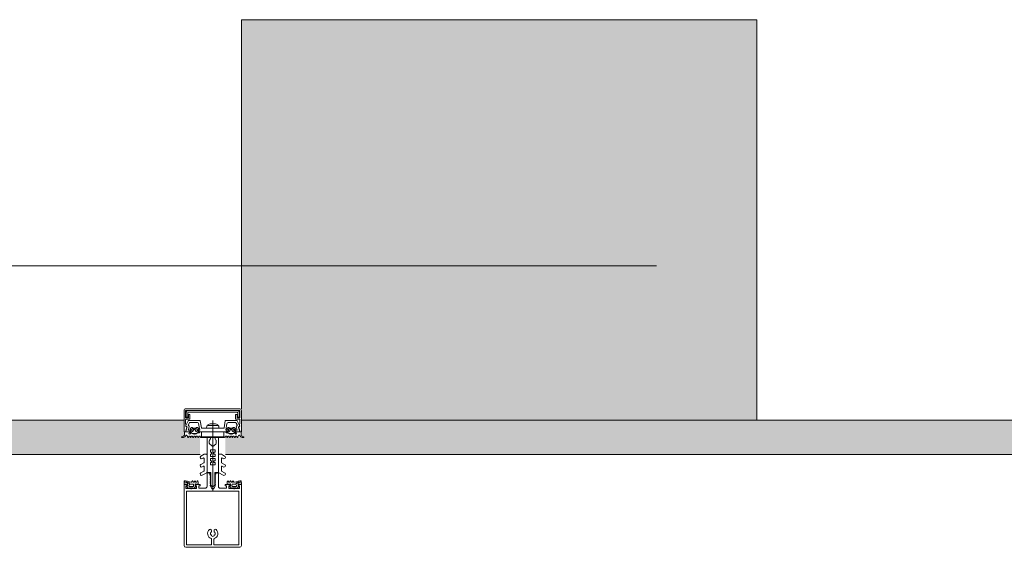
# Model space of a CAD drawing. Header units: centimetres. Extents: x -2424 to 2319, y 5 to 3760.
# Tile 114 of 117: x 1291 to 1376, y 3509 to 3555. Entities that reach past the tile are written whole.
import ezdxf

# ---------------------------------------------------------------- set-up
doc = ezdxf.new("R2010")
doc.units = ezdxf.units.CM
doc.linetypes.add('Oś', pattern=[222.25, 127, -31.75, 31.75, -31.75])
for name, color, linetype, lineweight in [('A-DETL-GENF', 92, 'Continuous', 9), ('A-GLAZ-CURT', 52, 'Continuous', 13), ('A-WALL', 113, 'Continuous', 13), ('S-GRID', 1, 'Continuous', 13)]:
    doc.layers.add(name, color=color, linetype=linetype, lineweight=lineweight)

msp = doc.modelspace()

# ---------------------------------------------------------------- hatches: boundary and pattern name
at = {"layer": 'A-GLAZ-CURT', "lineweight": 9}
for points in [[(1306.277, 3516.826), (1306.277, 3518.326), (1304.877, 3518.326), (1304.877, 3519.826), (1169.877, 3519.826), (1169.877, 3518.326), (1168.477, 3518.326), (1168.477, 3516.826), (1304.877, 3516.826)], [(1452.559, 3516.826), (1452.559, 3518.326), (1451.159, 3518.326), (1451.159, 3519.826), (1309.877, 3519.826), (1309.877, 3518.326), (1308.477, 3518.326), (1308.477, 3516.826), (1451.159, 3516.826)]]:
    msp.add_hatch(color=251, dxfattribs=at).paths.add_polyline_path(points, flags=0)
at = {"layer": 'A-WALL', "lineweight": 9}
h = msp.add_hatch(color=251, dxfattribs=at)
h.paths.add_polyline_path([(1597.441, 3519.826), (1597.441, 3554.826), (1552.441, 3554.826), (1552.441, 3519.826)], flags=0)
h.paths.add_polyline_path([(1309.877, 3519.826), (1354.877, 3519.826), (1354.877, 3554.826), (1309.877, 3554.826), (1309.877, 3520.826)], flags=0)

# ---------------------------------------------------------------- linework, layer by layer
at = {"layer": 'A-DETL-GENF', "color": 251, "lineweight": 9, "extrusion": (0, 0, -1)}
for p, q in [((1309.727, 3520.826), (1305.027, 3520.826)), ((1309.512, 3520.52), (1305.242, 3520.52)), ((1305.252, 3520.67), (1309.502, 3520.67)), ((1305.032, 3519.36), (1305.232, 3519.787)), ((1305.057, 3519.916), (1305.337, 3519.916)), ((1305.322, 3519.578), (1305.246, 3519.414)), ((1305.277, 3519.816), (1306.238, 3519.816)), ((1305.399, 3519.08), (1305.48, 3519.177)), ((1306.035, 3519.636), (1305.412, 3519.636)), ((1306.073, 3519.177), (1306.155, 3519.08)), ((1306.287, 3519.774), (1306.394, 3519.165)), ((1307.784, 3519.361), (1306.969, 3519.361)), ((1307.152, 3519.509), (1307.602, 3519.509)), ((1307.377, 3519.81), (1307.377, 3513.648)), ((1308.359, 3519.165), (1308.466, 3519.774)), ((1308.516, 3519.816), (1309.477, 3519.816)), ((1308.68, 3519.177), (1308.599, 3519.08)), ((1309.341, 3519.636), (1308.719, 3519.636)), ((1309.355, 3519.08), (1309.273, 3519.177)), ((1309.417, 3519.916), (1309.697, 3519.916)), ((1309.508, 3519.414), (1309.432, 3519.578)), ((1309.522, 3519.787), (1309.721, 3519.36)), ((1304.778, 3518.327), (1304.69, 3518.327)), ((1305.201, 3518.343), (1305.114, 3518.495)), ((1305.304, 3518.427), (1305.253, 3518.343)), ((1305.367, 3518.805), (1305.427, 3518.805)), ((1305.495, 3518.745), (1305.367, 3518.745)), ((1305.422, 3518.343), (1305.372, 3518.427)), ((1305.401, 3518.635), (1305.43, 3518.684)), ((1305.523, 3518.427), (1305.473, 3518.343)), ((1305.537, 3519.016), (1305.537, 3518.896)), ((1305.549, 3518.702), (1305.55, 3518.688)), ((1305.707, 3519.066), (1305.587, 3519.066)), ((1305.587, 3518.846), (1305.614, 3518.846)), ((1305.591, 3518.666), (1305.609, 3518.676)), ((1305.641, 3518.343), (1305.591, 3518.427)), ((1305.64, 3518.861), (1305.733, 3519.021)), ((1305.655, 3518.659), (1305.659, 3518.645)), ((1305.662, 3519.125), (1305.892, 3519.125)), ((1305.743, 3518.428), (1305.693, 3518.343)), ((1305.709, 3518.633), (1305.723, 3518.647)), ((1305.772, 3518.642), (1305.78, 3518.63)), ((1305.861, 3518.343), (1305.811, 3518.427)), ((1305.821, 3519.021), (1305.913, 3518.861)), ((1305.831, 3518.631), (1305.841, 3518.649)), ((1305.967, 3519.066), (1305.847, 3519.066)), ((1305.89, 3518.656), (1305.9, 3518.647)), ((1305.963, 3518.428), (1305.913, 3518.343)), ((1305.939, 3518.846), (1305.967, 3518.846)), ((1305.949, 3518.661), (1305.955, 3518.681)), ((1305.997, 3518.7), (1306.011, 3518.693)), ((1306.017, 3518.896), (1306.017, 3519.016)), ((1306.081, 3518.343), (1306.031, 3518.428)), ((1306.128, 3518.805), (1306.193, 3518.805)), ((1306.18, 3518.424), (1306.133, 3518.343)), ((1306.302, 3518.342), (1306.254, 3518.425)), ((1306.424, 3519.141), (1307.352, 3519.141)), ((1307.402, 3519.141), (1308.33, 3519.141)), ((1308.451, 3518.342), (1308.499, 3518.425)), ((1308.626, 3518.805), (1308.561, 3518.805)), ((1308.573, 3518.424), (1308.621, 3518.343)), ((1308.672, 3518.343), (1308.722, 3518.428)), ((1308.737, 3518.896), (1308.737, 3519.016)), ((1308.756, 3518.7), (1308.742, 3518.693)), ((1308.787, 3519.066), (1308.907, 3519.066)), ((1308.814, 3518.846), (1308.787, 3518.846)), ((1308.79, 3518.428), (1308.841, 3518.343)), ((1308.804, 3518.661), (1308.799, 3518.681)), ((1308.933, 3519.021), (1308.84, 3518.861)), ((1308.864, 3518.656), (1308.853, 3518.647)), ((1309.092, 3519.125), (1308.862, 3519.125)), ((1308.892, 3518.343), (1308.942, 3518.427)), ((1308.922, 3518.631), (1308.912, 3518.649)), ((1308.981, 3518.642), (1308.973, 3518.63)), ((1309.011, 3518.428), (1309.061, 3518.343)), ((1309.113, 3518.861), (1309.021, 3519.021)), ((1309.044, 3518.633), (1309.03, 3518.647)), ((1309.047, 3519.066), (1309.167, 3519.066)), ((1309.099, 3518.659), (1309.094, 3518.645)), ((1309.112, 3518.343), (1309.162, 3518.427)), ((1309.167, 3518.846), (1309.139, 3518.846)), ((1309.163, 3518.666), (1309.144, 3518.676)), ((1309.205, 3518.702), (1309.204, 3518.688)), ((1309.217, 3519.016), (1309.217, 3518.896)), ((1309.23, 3518.427), (1309.28, 3518.343)), ((1309.258, 3518.745), (1309.387, 3518.745)), ((1309.352, 3518.635), (1309.324, 3518.684)), ((1309.387, 3518.805), (1309.326, 3518.805)), ((1309.332, 3518.343), (1309.382, 3518.427)), ((1309.45, 3518.427), (1309.5, 3518.343)), ((1309.552, 3518.343), (1309.639, 3518.495)), ((1309.976, 3518.327), (1310.064, 3518.327)), ((1307.076, 3517.827), (1307.076, 3518.042)), ((1307.676, 3517.827), (1307.676, 3518.042)), ((1306.615, 3516.852), (1306.339, 3516.693)), ((1306.826, 3516.859), (1306.64, 3516.859)), ((1306.876, 3515.288), (1306.876, 3516.809)), ((1307.876, 3515.288), (1307.876, 3516.809)), ((1307.926, 3516.859), (1308.113, 3516.859)), ((1308.138, 3516.852), (1308.414, 3516.693)), ((1306.601, 3516.119), (1306.339, 3515.967)), ((1306.464, 3516.476), (1306.551, 3516.527)), ((1306.464, 3515.751), (1306.551, 3515.801)), ((1306.626, 3516.483), (1306.626, 3516.162)), ((1306.626, 3515.758), (1306.626, 3515.432)), ((1308.126, 3516.483), (1308.126, 3516.162)), ((1308.126, 3515.758), (1308.126, 3515.432)), ((1308.151, 3516.119), (1308.414, 3515.967)), ((1308.289, 3516.476), (1308.201, 3516.527)), ((1308.289, 3515.751), (1308.201, 3515.801)), ((1306.601, 3515.389), (1306.339, 3515.237)), ((1306.464, 3515.021), (1306.851, 3515.244)), ((1306.876, 3514.046), (1306.876, 3515.176)), ((1306.926, 3515.226), (1307.026, 3515.226)), ((1307.742, 3515.226), (1307.827, 3515.226)), ((1307.876, 3515.176), (1307.876, 3514.046)), ((1308.289, 3515.021), (1307.901, 3515.244)), ((1308.151, 3515.389), (1308.414, 3515.237)), ((1305.027, 3514.407), (1304.897, 3514.407)), ((1305.005, 3514.525), (1304.905, 3514.525)), ((1305.289, 3514.3), (1305.068, 3514.398)), ((1305.156, 3514.068), (1305.121, 3514.048)), ((1305.472, 3514.407), (1305.332, 3514.461)), ((1305.334, 3514.046), (1305.661, 3514.046)), ((1305.66, 3514.245), (1305.437, 3514.245)), ((1305.581, 3514.512), (1305.533, 3514.429)), ((1305.682, 3514.429), (1305.633, 3514.512)), ((1305.707, 3514.087), (1305.707, 3514.196)), ((1305.801, 3514.512), (1305.753, 3514.429)), ((1305.874, 3514.048), (1305.839, 3514.068)), ((1305.902, 3514.429), (1305.854, 3514.51)), ((1306.023, 3514.512), (1305.975, 3514.429)), ((1307.191, 3514.432), (1307.166, 3514.417)), ((1307.166, 3514.4), (1307.191, 3514.386)), ((1307.201, 3514.368), (1307.201, 3514.23)), ((1307.301, 3514.057), (1307.326, 3514.042)), ((1307.451, 3514.057), (1307.426, 3514.042)), ((1307.551, 3514.368), (1307.551, 3514.23)), ((1307.561, 3514.432), (1307.586, 3514.417)), ((1307.586, 3514.4), (1307.561, 3514.386)), ((1308.731, 3514.512), (1308.779, 3514.429)), ((1308.852, 3514.429), (1308.899, 3514.51)), ((1308.88, 3514.048), (1308.915, 3514.068)), ((1308.952, 3514.512), (1309.001, 3514.429)), ((1309.046, 3514.087), (1309.046, 3514.196)), ((1309.072, 3514.429), (1309.12, 3514.512)), ((1309.42, 3514.046), (1309.093, 3514.046)), ((1309.094, 3514.245), (1309.316, 3514.245)), ((1309.172, 3514.512), (1309.22, 3514.429)), ((1309.281, 3514.407), (1309.422, 3514.461)), ((1309.465, 3514.3), (1309.686, 3514.398)), ((1309.598, 3514.068), (1309.633, 3514.048)), ((1309.726, 3514.407), (1309.856, 3514.407)), ((1309.748, 3514.525), (1309.848, 3514.525)), ((1304.877, 3508.936), (1304.877, 3513.536)), ((1305.087, 3508.936), (1305.087, 3513.536)), ((1305.117, 3513.998), (1305.241, 3513.896)), ((1305.354, 3513.907), (1305.362, 3513.917)), ((1305.401, 3513.935), (1305.593, 3513.935)), ((1305.632, 3513.917), (1305.64, 3513.907)), ((1305.754, 3513.896), (1305.877, 3513.998)), ((1309, 3513.896), (1308.876, 3513.998)), ((1309.121, 3513.917), (1309.113, 3513.907)), ((1309.352, 3513.935), (1309.16, 3513.935)), ((1309.399, 3513.907), (1309.391, 3513.917)), ((1309.636, 3513.998), (1309.512, 3513.896)), ((1309.667, 3508.936), (1309.667, 3513.536)), ((1309.877, 3508.936), (1309.877, 3513.536)), ((1304.877, 3508.876), (1304.877, 3510.526)), ((1307.257, 3510.072), (1307.257, 3510.198)), ((1307.257, 3509.717), (1307.257, 3509.778)), ((1307.497, 3510.198), (1307.497, 3510.072)), ((1307.497, 3509.778), (1307.497, 3509.717)), ((1309.877, 3510.526), (1309.877, 3508.875)), ((1307.277, 3509.448), (1307.277, 3508.986)), ((1307.477, 3508.986), (1307.477, 3509.448)), ((1309.742, 3508.726), (1305.027, 3508.726))]:
    msp.add_line(p, q, dxfattribs=at)
at = {"layer": 'A-DETL-GENF', "color": 251, "lineweight": 9, "extrusion": (0, 0, -1), "flags": 128}
for points in [[(-1304.877, 3520.676), (-1304.877, 3518.826), (-1304.987, 3518.826), (-1305.103, 3519.184)], [(-1305.387, 3519.966), (-1305.387, 3520.316), (-1305.257, 3520.316), (-1305.257, 3520.046), (-1305.007, 3520.046), (-1305.007, 3520.676), (-1309.747, 3520.676), (-1309.747, 3520.046), (-1309.497, 3520.046), (-1309.497, 3520.316), (-1309.367, 3520.316), (-1309.367, 3519.966)], [(-1305.192, 3520.47), (-1305.192, 3520.11), (-1305.052, 3520.11), (-1305.052, 3520.47)], [(-1309.702, 3520.47), (-1309.702, 3520.11), (-1309.562, 3520.11), (-1309.562, 3520.47)], [(-1309.65, 3519.184), (-1309.767, 3518.826), (-1309.877, 3518.826), (-1309.877, 3520.676)], [(-1305.037, 3519.327), (-1305.037, 3519.432), (-1305.007, 3519.55), (-1305.007, 3519.865)], [(-1305.319, 3519.26), (-1305.24, 3518.966), (-1305.427, 3518.966), (-1305.427, 3518.906), (-1305.347, 3518.826), (-1305.027, 3518.826), (-1305.127, 3519.2)], [(-1308.62, 3519.553), (-1308.517, 3518.966), (-1308.627, 3518.966), (-1308.627, 3518.906), (-1308.547, 3518.826), (-1306.207, 3518.826), (-1306.127, 3518.906), (-1306.127, 3518.966), (-1306.237, 3518.966), (-1306.133, 3519.553)], [(-1307.897, 3519.299), (-1307.917, 3519.146), (-1306.837, 3519.146), (-1306.857, 3519.299)], [(-1309.626, 3519.2), (-1309.727, 3518.826), (-1309.407, 3518.826), (-1309.327, 3518.906), (-1309.327, 3518.966), (-1309.513, 3518.966), (-1309.434, 3519.26)], [(-1309.747, 3519.866), (-1309.747, 3519.55), (-1309.717, 3519.432), (-1309.717, 3519.327)], [(-1304.897, 3518.536), (-1304.897, 3518.805), (-1305.307, 3518.805)], [(-1305.457, 3518.993), (-1305.457, 3519.005), (-1305.407, 3519.034)], [(-1306.174, 3518.745), (-1306.052, 3518.745), (-1306.055, 3518.72), (-1306.182, 3518.735)], [(-1306.147, 3519.034), (-1306.097, 3519.005), (-1306.097, 3518.993)], [(-1306.261, 3518.805), (-1306.397, 3518.805), (-1306.397, 3518.416), (-1306.354, 3518.342)], [(-1307.176, 3518.215), (-1307.176, 3518.329), (-1306.876, 3518.329), (-1306.876, 3515.259), (-1307.201, 3515.259), (-1307.201, 3514.449)], [(-1307.576, 3518.215), (-1307.576, 3518.329), (-1307.876, 3518.329), (-1307.876, 3515.259), (-1307.551, 3515.259), (-1307.551, 3514.449)], [(-1308.492, 3518.805), (-1308.357, 3518.805), (-1308.357, 3518.416), (-1308.399, 3518.342)], [(-1308.58, 3518.745), (-1308.702, 3518.745), (-1308.699, 3518.72), (-1308.572, 3518.735)], [(-1308.607, 3519.034), (-1308.657, 3519.005), (-1308.657, 3518.993)], [(-1309.297, 3518.993), (-1309.297, 3519.005), (-1309.347, 3519.034)], [(-1309.857, 3518.536), (-1309.857, 3518.805), (-1309.447, 3518.805)], [(-1307.112, 3517.75), (-1307.376, 3517.529), (-1307.376, 3517.229), (-1307.176, 3517.229), (-1307.176, 3517.029), (-1307.276, 3517.029), (-1307.276, 3516.863), (-1307.176, 3516.863), (-1307.176, 3516.663), (-1307.376, 3516.663), (-1307.376, 3516.496), (-1307.176, 3516.496), (-1307.176, 3516.296), (-1307.276, 3516.296), (-1307.276, 3516.129), (-1307.176, 3516.129), (-1307.176, 3515.929), (-1307.376, 3515.929), (-1307.376, 3514.029), (-1307.376, 3515.929), (-1307.576, 3515.929), (-1307.576, 3516.129), (-1307.476, 3516.129), (-1307.476, 3516.296), (-1307.576, 3516.296), (-1307.576, 3516.496), (-1307.376, 3516.496), (-1307.376, 3516.663), (-1307.576, 3516.663), (-1307.576, 3516.863), (-1307.476, 3516.863), (-1307.476, 3517.029), (-1307.576, 3517.029), (-1307.576, 3517.229), (-1307.376, 3517.229), (-1307.376, 3517.529), (-1307.64, 3517.75)], [(-1307.126, 3515.126), (-1307.126, 3515.036), (-1307.176, 3515.005), (-1307.176, 3514.884), (-1307.126, 3514.856), (-1307.176, 3514.827), (-1307.176, 3514.704), (-1307.126, 3514.676), (-1307.176, 3514.647), (-1307.176, 3514.524), (-1307.126, 3514.496), (-1307.176, 3514.467), (-1307.176, 3514.344), (-1307.126, 3514.316), (-1307.176, 3514.287), (-1307.176, 3514.164), (-1307.126, 3514.136), (-1307.176, 3514.107), (-1307.176, 3514.071), (-1307.289, 3513.876)], [(-1307.464, 3513.876), (-1307.576, 3514.071), (-1307.576, 3514.197), (-1307.626, 3514.226), (-1307.576, 3514.254), (-1307.576, 3514.377), (-1307.626, 3514.406), (-1307.576, 3514.434), (-1307.576, 3514.557), (-1307.626, 3514.586), (-1307.576, 3514.614), (-1307.576, 3514.737), (-1307.626, 3514.766), (-1307.576, 3514.794), (-1307.576, 3514.917), (-1307.626, 3514.946), (-1307.576, 3514.974), (-1307.576, 3515.095), (-1307.629, 3515.126)], [(-1304.876, 3513.426), (-1304.876, 3514.226), (-1305.066, 3514.226), (-1305.146, 3514.146), (-1305.146, 3514.086), (-1305.026, 3514.086), (-1305.026, 3513.856), (-1305.471, 3513.856)], [(-1304.877, 3514.387), (-1304.877, 3514.246), (-1305.079, 3514.246), (-1305.13, 3514.259)], [(-1305.521, 3513.856), (-1305.966, 3513.856), (-1305.966, 3514.086), (-1305.846, 3514.086), (-1305.846, 3514.146), (-1305.926, 3514.226), (-1306.286, 3514.226), (-1306.286, 3514.106), (-1306.166, 3514.106), (-1306.166, 3513.896), (-1306.726, 3513.896)], [(-1305.865, 3514.259), (-1305.916, 3514.246), (-1306.117, 3514.246), (-1306.117, 3514.438), (-1306.075, 3514.512)], [(-1308.026, 3513.896), (-1308.586, 3513.896), (-1308.586, 3514.106), (-1308.466, 3514.106), (-1308.466, 3514.226), (-1308.826, 3514.226), (-1308.906, 3514.146), (-1308.906, 3514.086), (-1308.786, 3514.086), (-1308.786, 3513.856), (-1309.231, 3513.856)], [(-1308.889, 3514.259), (-1308.838, 3514.246), (-1308.636, 3514.246), (-1308.636, 3514.438), (-1308.679, 3514.512)], [(-1309.281, 3513.856), (-1309.726, 3513.856), (-1309.726, 3514.086), (-1309.606, 3514.086), (-1309.606, 3514.146), (-1309.686, 3514.226), (-1309.876, 3514.226), (-1309.876, 3513.426)], [(-1309.876, 3514.387), (-1309.876, 3514.246), (-1309.675, 3514.246), (-1309.624, 3514.259)], [(-1305.086, 3513.426), (-1305.086, 3513.625), (-1309.666, 3513.625), (-1309.666, 3513.426)], [(-1307.227, 3508.936), (-1305.087, 3508.936), (-1305.087, 3510.526)], [(-1309.667, 3510.526), (-1309.667, 3508.936), (-1307.527, 3508.936)]]:
    msp.add_lwpolyline(points, dxfattribs=at)
for points in [[(-1308.347, 3518.366), (-1306.407, 3518.366), (-1306.407, 3518.816), (-1308.347, 3518.816)], [(-1308.347, 3518.326), (-1306.407, 3518.326), (-1306.407, 3518.366), (-1308.347, 3518.366)]]:
    msp.add_lwpolyline(points, close=True, dxfattribs=at)
at = {"layer": 'A-DETL-GENF', "color": 251, "lineweight": 9, "extrusion": (0, 0, -1)}
for centre, radius, start, end in [((-1305.027, 3520.676), 0.15, 359.99376, 90.0062), ((-1305.252, 3520.47), 0.2, 359.97179, 90.0352), ((-1305.242, 3520.47), 0.0499, 359.87955, 90.02248), ((-1309.502, 3520.47), 0.2, 90.02951, 179.97227), ((-1309.512, 3520.47), 0.0501, 90.08749, 179.93358), ((-1309.727, 3520.676), 0.15, 90.04937, 179.95063), ((-1305.058, 3519.864), 0.0512, 0.57094, 88.64822), ((-1305.087, 3519.334), 0.06, 278.44171, 25), ((-1305.107, 3519.327), 0.07, 300.00644, 0), ((-1305.037, 3519.206), 0.07, 120.00644, 198), ((-1305.069, 3519.216), 0.06, 98.44171, 195), ((-1305.277, 3519.766), 0.05, 25, 90), ((-1305.3, 3519.389), 0.06, 288.81925, 25), ((-1305.261, 3519.276), 0.06, 108.81925, 195), ((-1305.412, 3519.536), 0.1, 25, 90), ((-1305.337, 3519.966), 0.05, 180.00001, 270.0001), ((-1305.542, 3519.125), 0.08, 39.99668, 157.38439), ((-1306.012, 3519.125), 0.08, 22.62277, 139.99694), ((-1306.035, 3519.536), 0.1, 90, 170), ((-1306.238, 3519.766), 0.05, 90, 170), ((-1307.07, 3519.246), 0.22, 13.97065, 62.72797), ((-1307.377, 3518.616), 0.921, 63.70777, 75.82838), ((-1307.377, 3518.617), 0.92, 104.16828, 116.29299), ((-1307.683, 3519.246), 0.22, 117.27461, 166.02676), ((-1308.516, 3519.766), 0.05, 10, 90), ((-1308.719, 3519.536), 0.1, 10, 90), ((-1308.742, 3519.125), 0.08, 40.00306, 157.37723), ((-1309.212, 3519.125), 0.08, 22.61561, 140.00332), ((-1309.341, 3519.536), 0.1, 90, 155), ((-1309.417, 3519.966), 0.05, 269.99812, 0.00166), ((-1309.492, 3519.276), 0.06, 345, 71.18075), ((-1309.454, 3519.389), 0.06, 155, 251.18075), ((-1309.477, 3519.766), 0.05, 90, 155), ((-1309.684, 3519.216), 0.06, 345, 81.55829), ((-1309.717, 3519.206), 0.07, 342, 59.99829), ((-1309.667, 3519.334), 0.06, 155, 261.55829), ((-1309.647, 3519.327), 0.07, 180, 239.99829), ((-1309.697, 3519.866), 0.0498, 89.82624, 180.17354), ((-1304.69, 3518.357), 0.03, 269.9022, 81.64334), ((-1304.644, 3518.669), 0.286, 207.59211, 261.64334), ((-1304.778, 3518.527), 0.2, 260.45454, 269.9022), ((-1304.762, 3518.617), 0.291, 205.36369, 260.45454), ((-1305.071, 3518.47), 0.05, 25.36369, 150.16485), ((-1305.227, 3518.358), 0.03, 210.71536, 330.16485), ((-1305.367, 3518.68), 0.065, 270, 90), ((-1305.338, 3518.403), 0.0417, 35.13204, 144.86796), ((-1305.337, 3518.805), 0.03, 180, 0), ((-1305.367, 3518.655), 0.04, 209.99374, 270.00001), ((-1305.422, 3519.06), 0.03, 300.00493, 39.98969), ((-1305.447, 3518.358), 0.03, 210.58867, 329.53464), ((-1305.427, 3518.835), 0.03, 180.01852, 269.09479), ((-1305.516, 3518.634), 0.1, 30.00227, 89.17284), ((-1305.761, 3518.914), 0.314, 345.49788, 14.50212), ((-1305.495, 3518.695), 0.05, 90, 125.07788), ((-1305.515, 3518.7), 0.0339, 89.17829, 176.99749), ((-1305.557, 3518.404), 0.0415, 35.01205, 144.98795), ((-1305.777, 3519.097), 0.44, 234.15879, 305.07788), ((-1305.587, 3519.016), 0.05, 359.98992, 90.01008), ((-1305.587, 3518.896), 0.05, 269.98974, 0.01026), ((-1305.577, 3518.689), 0.0272, 240.01099, 356.9853), ((-1305.625, 3518.649), 0.0316, 60.00703, 161.99669), ((-1305.614, 3518.876), 0.03, 209.99356, 270.01209), ((-1305.662, 3519.175), 0.05, 270.00034, 337.37761), ((-1305.667, 3518.358), 0.03, 210.14481, 329.53463), ((-1305.688, 3518.654), 0.03, 225.00054, 342.0009), ((-1305.707, 3519.036), 0.03, 89.99358, 210.00244), ((-1305.746, 3518.625), 0.0316, 44.99099, 147.01044), ((-1305.777, 3518.402), 0.043, 37.84365, 143.82344), ((-1305.805, 3518.646), 0.03, 210.00025, 326.99854), ((-1305.847, 3519.036), 0.03, 330.00269, 90.00128), ((-1305.869, 3518.633), 0.0316, 30.00259, 131.99738), ((-1305.887, 3518.358), 0.03, 210.34487, 329.53462), ((-1305.892, 3519.175), 0.05, 202.62086, 270.00119), ((-1305.92, 3518.669), 0.03, 194.99548, 312.00284), ((-1305.939, 3518.876), 0.03, 269.98935, 330.005), ((-1305.984, 3518.674), 0.03, 15.00147, 116.99683), ((-1305.997, 3518.404), 0.0419, 35.46653, 144.69988), ((-1305.967, 3519.016), 0.05, 90.00918, 179.99082), ((-1305.967, 3518.896), 0.05, 180.00904, 269.99096), ((-1306.025, 3518.72), 0.03, 180.01117, 296.99101), ((-1306.052, 3518.715), 0.03, 54.15879, 90), ((-1306.107, 3518.358), 0.03, 210.34457, 329.76853), ((-1306.128, 3518.835), 0.03, 270, 13.19753), ((-1305.792, 3518.914), 0.314, 165.517, 193.19753), ((-1306.132, 3519.06), 0.03, 139.98868, 240.00171), ((-1306.174, 3518.778), 0.033, 125.09006, 269.99998), ((-1306.218, 3518.405), 0.0416, 26.95413, 151.56801), ((-1306.182, 3518.785), 0.05, 187.17367, 270.00885), ((-1306.261, 3518.775), 0.03, 7.1885, 89.99701), ((-1306.328, 3518.356), 0.03, 209.79649, 330.13199), ((-1306.424, 3519.171), 0.03, 270, 350), ((-1307.377, 3519.146), 0.0256, 192.68038, 347.31962), ((-1308.33, 3519.171), 0.03, 190, 270), ((-1308.425, 3518.356), 0.03, 209.86801, 330.20351), ((-1308.492, 3518.775), 0.03, 90.00299, 172.8115), ((-1308.536, 3518.405), 0.0416, 28.43199, 153.04587), ((-1308.572, 3518.785), 0.05, 269.99115, 352.82633), ((-1308.58, 3518.778), 0.033, 270.00002, 54.90994), ((-1308.622, 3519.06), 0.03, 299.99829, 40.01132), ((-1308.646, 3518.358), 0.03, 210.23147, 329.65543), ((-1308.626, 3518.835), 0.03, 166.80247, 270), ((-1308.961, 3518.914), 0.314, 346.80247, 14.483), ((-1308.729, 3518.72), 0.03, 243.00899, 359.98883), ((-1308.702, 3518.715), 0.03, 90, 125.84121), ((-1308.977, 3519.097), 0.44, 234.92212, 305.84121), ((-1308.756, 3518.404), 0.0419, 35.30012, 144.53347), ((-1308.787, 3519.016), 0.05, 0.00918, 89.99082), ((-1308.787, 3518.896), 0.05, 270.00904, 359.99096), ((-1308.77, 3518.674), 0.03, 63.00317, 164.99853), ((-1308.833, 3518.669), 0.03, 227.99716, 345.00452), ((-1308.814, 3518.876), 0.03, 209.995, 270.01065), ((-1308.862, 3519.175), 0.05, 269.99881, 337.37914), ((-1308.866, 3518.358), 0.03, 210.46538, 329.65513), ((-1308.885, 3518.633), 0.0316, 48.00262, 149.99741), ((-1308.907, 3519.036), 0.03, 89.99872, 209.99731), ((-1308.948, 3518.646), 0.03, 213.00146, 329.99975), ((-1308.977, 3518.402), 0.043, 36.17656, 142.15635), ((-1309.008, 3518.625), 0.0316, 32.98956, 135.00901), ((-1309.047, 3519.036), 0.03, 329.99756, 90.00642), ((-1309.066, 3518.654), 0.03, 197.9991, 314.99946), ((-1309.086, 3518.358), 0.03, 210.46537, 329.85519), ((-1309.092, 3519.175), 0.05, 202.62239, 269.99966), ((-1309.129, 3518.649), 0.0316, 18.00331, 119.99297), ((-1309.139, 3518.876), 0.03, 269.98791, 330.00644), ((-1309.196, 3518.404), 0.0415, 35.01205, 144.98795), ((-1309.177, 3518.689), 0.0272, 183.0147, 299.98901), ((-1309.167, 3519.016), 0.05, 89.98992, 180.01008), ((-1309.167, 3518.896), 0.05, 179.98974, 270.01026), ((-1309.238, 3518.7), 0.0339, 3.00251, 90.82171), ((-1309.258, 3518.695), 0.05, 54.92212, 90), ((-1309.237, 3518.634), 0.1, 90.82716, 149.99773), ((-1309.306, 3518.358), 0.03, 210.46536, 329.41133), ((-1308.993, 3518.914), 0.314, 165.49788, 194.50212), ((-1309.327, 3518.835), 0.03, 270.90521, 359.98148), ((-1309.332, 3519.06), 0.03, 140.01031, 239.99507), ((-1309.387, 3518.655), 0.04, 269.99999, 330.00626), ((-1309.416, 3518.403), 0.0417, 35.13204, 144.86796), ((-1309.417, 3518.805), 0.03, 180, 0), ((-1309.387, 3518.68), 0.065, 90, 270), ((-1309.526, 3518.358), 0.03, 209.83515, 329.28464), ((-1309.683, 3518.47), 0.05, 29.83515, 154.63631), ((-1309.991, 3518.617), 0.291, 279.54546, 334.63631), ((-1310.11, 3518.669), 0.286, 278.35666, 332.40789), ((-1309.976, 3518.527), 0.2, 270.0978, 279.54546), ((-1310.064, 3518.357), 0.03, 98.35666, 270.0978), ((-1307.176, 3518.042), 0.1, 0, 60), ((-1307.176, 3517.827), 0.1, 310, 0), ((-1307.076, 3518.215), 0.1, 180, 240), ((-1307.676, 3518.215), 0.1, 300, 0), ((-1307.576, 3518.042), 0.1, 120, 180), ((-1307.576, 3517.827), 0.1, 180, 230), ((-1306.401, 3516.584), 0.125, 240, 60), ((-1306.64, 3516.809), 0.05, 60, 90), ((-1306.826, 3516.809), 0.05, 90, 180), ((-1307.926, 3516.809), 0.05, 0, 90), ((-1308.113, 3516.809), 0.05, 90, 120), ((-1308.351, 3516.584), 0.125, 120, 300), ((-1306.401, 3515.859), 0.125, 240, 60), ((-1306.576, 3516.483), 0.05, 60, 180), ((-1306.576, 3515.758), 0.05, 60, 180), ((-1306.576, 3516.162), 0.05, 180, 240), ((-1308.176, 3516.483), 0.05, 0, 120), ((-1308.176, 3516.162), 0.05, 300, 0), ((-1308.176, 3515.758), 0.05, 0, 120), ((-1308.351, 3515.859), 0.125, 120, 300), ((-1306.401, 3515.129), 0.125, 240, 60), ((-1306.576, 3515.432), 0.05, 180, 240), ((-1306.826, 3515.288), 0.05, 180, 240), ((-1306.926, 3515.176), 0.05, 359.98991, 90.01009), ((-1307.026, 3515.126), 0.0999, 89.97043, 180.02957), ((-1307.752, 3515.1), 0.126, 11.5693, 85.59312), ((-1307.826, 3515.176), 0.05, 90.93133, 179.98516), ((-1307.926, 3515.288), 0.05, 300, 0), ((-1308.176, 3515.432), 0.05, 300, 0), ((-1308.351, 3515.129), 0.125, 120, 300), ((-1304.897, 3514.387), 0.02, 0.0007, 89.9993), ((-1304.943, 3514.495), 0.059, 268.59736, 14.60356), ((-1304.905, 3514.505), 0.02, 14.60356, 90), ((-1304.951, 3513.503), 0.933, 89.58699, 113.00353), ((-1304.979, 3513.528), 0.997, 91.49889, 110.69004), ((-1305.027, 3514.307), 0.1, 90.00008, 114.00003), ((-1305.136, 3514.022), 0.03, 308.57981, 59.99147), ((-1305.138, 3514.23), 0.03, 75.40272, 194.37456), ((-1305.435, 3514.154), 0.277, 346.6587, 14.37456), ((-1305.146, 3514.085), 0.02, 166.6587, 240.01715), ((-1305.437, 3514.097), 0.148, 352.4164, 90.24043), ((-1305.302, 3514.331), 0.0337, 113.00353, 294.00003), ((-1305.336, 3514.095), 0.0496, 272.75586, 339.68776), ((-1305.49, 3514.454), 0.05, 210.06904, 290.53605), ((-1305.607, 3514.497), 0.03, 30.08708, 149.91292), ((-1305.657, 3514.195), 0.0502, 93.33226, 179.73216), ((-1305.658, 3514.095), 0.0499, 189.22628, 266.98926), ((-1305.717, 3514.447), 0.0402, 207.79216, 332.37015), ((-1305.827, 3514.497), 0.0299, 30.122, 155.06395), ((-1305.857, 3514.23), 0.03, 345.62539, 104.59422), ((-1305.849, 3514.085), 0.02, 299.98467, 13.34104), ((-1305.56, 3514.154), 0.277, 165.62539, 193.34104), ((-1305.859, 3514.022), 0.03, 120.00853, 231.42019), ((-1305.938, 3514.449), 0.0414, 208.17599, 331.82401), ((-1306.049, 3514.497), 0.0301, 30.12581, 149.87419), ((-1306.726, 3514.045), 0.15, 179.97059, 270.02941), ((-1307.171, 3514.409), 0.01, 300.03025, 59.98023), ((-1307.181, 3514.449), 0.02, 180, 239.98023), ((-1307.181, 3514.368), 0.02, 120.03025, 180), ((-1307.401, 3514.23), 0.2, 300, 0), ((-1307.376, 3514.129), 0.1, 270, 300), ((-1307.376, 3514.129), 0.1, 240, 270), ((-1307.351, 3514.23), 0.2, 180, 240), ((-1307.571, 3514.449), 0.02, 300.01977, 0), ((-1307.571, 3514.368), 0.02, 0, 59.96975), ((-1307.581, 3514.409), 0.01, 120.01977, 239.96975), ((-1308.026, 3514.045), 0.15, 269.97059, 0.02941), ((-1308.705, 3514.497), 0.0301, 30.12581, 149.87419), ((-1308.815, 3514.449), 0.0414, 208.17599, 331.82401), ((-1308.895, 3514.022), 0.03, 308.57981, 59.99147), ((-1308.896, 3514.23), 0.03, 75.40578, 194.37461), ((-1308.926, 3514.497), 0.0299, 24.93605, 149.878), ((-1309.194, 3514.154), 0.277, 346.65896, 14.37461), ((-1308.905, 3514.085), 0.02, 166.65896, 240.01533), ((-1309.036, 3514.447), 0.0402, 207.62985, 332.20784), ((-1309.096, 3514.195), 0.0502, 0.26784, 86.66774), ((-1309.095, 3514.095), 0.0499, 273.01074, 350.77372), ((-1309.146, 3514.497), 0.03, 30.08708, 149.91292), ((-1309.264, 3514.454), 0.05, 249.46395, 329.93096), ((-1309.317, 3514.097), 0.148, 89.75957, 187.5836), ((-1309.451, 3514.331), 0.0337, 245.99997, 66.99647), ((-1309.417, 3514.095), 0.0496, 200.31224, 267.24414), ((-1309.774, 3513.528), 0.997, 69.30996, 88.50111), ((-1309.802, 3513.503), 0.933, 66.99647, 90.41301), ((-1309.616, 3514.23), 0.03, 345.62544, 104.59728), ((-1309.608, 3514.085), 0.02, 299.98285, 13.3413), ((-1309.319, 3514.154), 0.277, 165.62544, 193.3413), ((-1309.618, 3514.022), 0.03, 120.00853, 231.42019), ((-1309.726, 3514.307), 0.1, 65.99997, 89.99992), ((-1309.811, 3514.495), 0.059, 165.39644, 271.40264), ((-1309.848, 3514.505), 0.02, 90, 165.39644), ((-1309.856, 3514.387), 0.02, 90.0007, 179.9993), ((-1305.292, 3513.957), 0.08, 218.84751, 309.68497), ((-1305.401, 3513.885), 0.05, 38.84751, 90), ((-1305.496, 3513.861), 0.0255, 192.35001, 347.64999), ((-1305.593, 3513.885), 0.05, 90, 141.15279), ((-1305.702, 3513.957), 0.08, 230.31503, 321.15279), ((-1307.376, 3513.924), 0.1, 208.79836, 331.20164), ((-1309.051, 3513.957), 0.08, 218.84721, 309.68497), ((-1309.16, 3513.885), 0.05, 38.84721, 90), ((-1309.256, 3513.861), 0.0255, 192.35001, 347.64999), ((-1309.352, 3513.885), 0.05, 90, 141.15249), ((-1309.461, 3513.957), 0.08, 230.31503, 321.15249), ((-1307.377, 3509.925), 0.45, 287.49821, 51.0552), ((-1307.157, 3510.198), 0.1, 51.0552, 180), ((-1307.377, 3509.925), 0.21, 323.77678, 36.22322), ((-1307.227, 3510.072), 0.03, 180, 310.31926), ((-1307.227, 3509.778), 0.03, 49.68074, 180), ((-1307.377, 3509.925), 0.24, 240, 300), ((-1307.597, 3510.198), 0.1, 0, 128.9448), ((-1307.527, 3510.072), 0.03, 229.68074, 0), ((-1307.527, 3509.778), 0.03, 0, 130.31926), ((-1307.377, 3509.925), 0.45, 128.9448, 252.58299), ((-1307.377, 3509.925), 0.21, 143.77678, 216.22322), ((-1305.027, 3508.876), 0.15, 270.00031, 359.99968), ((-1307.227, 3508.986), 0.05, 180.00773, 269.99227), ((-1307.227, 3509.448), 0.05, 107.49821, 180), ((-1307.527, 3509.448), 0.05, 0, 72.58299), ((-1307.527, 3508.986), 0.05, 269.97911, 0.02089), ((-1309.726, 3508.875), 0.15, 180.10545, 263.87804)]:
    msp.add_arc(centre, radius, start, end, dxfattribs=at)
at = {"layer": 'A-GLAZ-CURT', "color": 251, "lineweight": 9}
for p, q in [((1304.877, 3519.826), (1169.877, 3519.826)), ((1451.159, 3519.826), (1309.877, 3519.826)), ((1168.477, 3516.826), (1306.277, 3516.826)), ((1308.477, 3516.826), (1452.559, 3516.826))]:
    msp.add_line(p, q, dxfattribs=at)
at = {"layer": 'A-WALL', "color": 251, "lineweight": 9}
for p, q in [((1354.877, 3554.826), (1309.877, 3554.826)), ((1309.877, 3554.826), (1309.877, 3520.826)), ((1354.877, 3519.826), (1354.877, 3554.826)), ((1309.877, 3519.826), (1354.877, 3519.826))]:
    msp.add_line(p, q, dxfattribs=at)
at = {"layer": 'S-GRID', "color": 251, "linetype": 'Oś', "lineweight": 9}
msp.add_line((-1225.623, 3533.326), (1983.253, 3533.326), dxfattribs=at)

doc.saveas('drawing.dxf')
